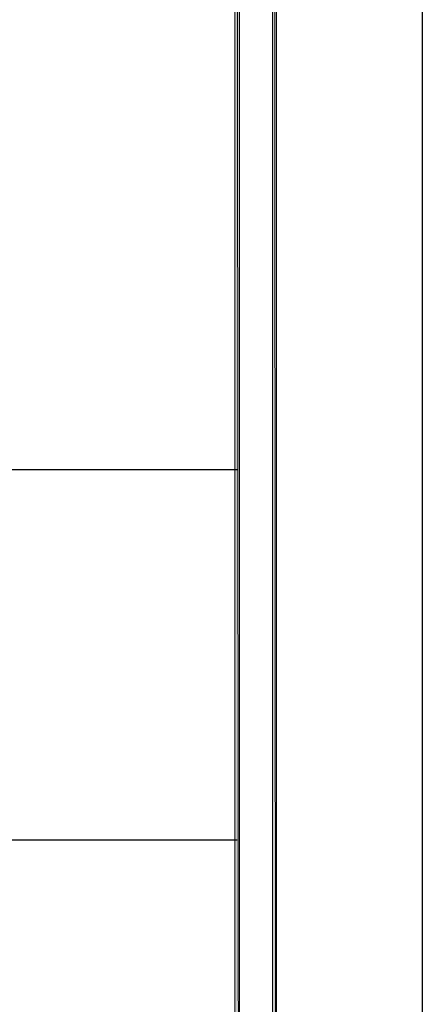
# Model space of a CAD drawing. Header units: millimetres. Extents: x 0 to 420, y 0 to 297.
# Tile 76 of 79: x 398 to 420, y 79 to 132. Entities that reach past the tile are written whole.
import ezdxf

# ---------------------------------------------------------------- set-up
doc = ezdxf.new("R2010")
doc.units = ezdxf.units.MM
for name, color, linetype in [('FILL_000000', 7, 'Continuous'), ('LINE_000000', 7, 'Continuous'), ('TEXT', 7, 'Continuous')]:
    doc.layers.add(name, color=color, linetype=linetype)

msp = doc.modelspace()

# ---------------------------------------------------------------- hatches: boundary and pattern name
at = {"layer": 'FILL_000000'}
h = msp.add_hatch(color=7, dxfattribs=at)
h.dxf.hatch_style = 1
h.paths.add_polyline_path([(412.284, 7.874), (412.073, 288.84), (412.284, 289.052), (412.284, 7.874)])
h = msp.add_hatch(color=7, dxfattribs=at)
h.dxf.hatch_style = 1
h.paths.add_polyline_path([(412.073, 8.086), (412.284, 7.874), (412.073, 288.84), (412.073, 8.086)])
h = msp.add_hatch(color=7, dxfattribs=at)
h.dxf.hatch_style = 1
h.paths.add_polyline_path([(410.295, 9.864), (410.041, 286.808), (410.295, 287.062), (410.295, 9.864)])
h = msp.add_hatch(color=7, dxfattribs=at)
h.dxf.hatch_style = 1
h.paths.add_polyline_path([(410.041, 10.118), (410.295, 9.864), (410.041, 286.808), (410.041, 10.118)])

# ---------------------------------------------------------------- linework, layer by layer
at = {"layer": 'LINE_000000', "lineweight": 25}
for p, q in [((410.168, 107.738), (365.167, 107.738)), ((410.168, 87.757), (365.167, 87.757))]:
    msp.add_line(p, q, dxfattribs=at)
msp.add_lwpolyline([(0.212, 0), (0.212, 296.926), (420.158, 296.926), (420.158, 0), (0.212, 0)], close=True, dxfattribs=at)
at = {"layer": 'LINE_000000', "lineweight": 0}
for points in [[(412.284, 7.874), (412.073, 288.84), (412.284, 289.052), (412.284, 7.874)], [(412.073, 8.086), (412.284, 7.874), (412.073, 288.84), (412.073, 8.086)], [(410.295, 9.864), (410.041, 286.808), (410.295, 287.062), (410.295, 9.864)], [(410.041, 10.118), (410.295, 9.864), (410.041, 286.808), (410.041, 10.118)]]:
    msp.add_lwpolyline(points, close=True, dxfattribs=at)

# ---------------------------------------------------------------- texts
at = {"layer": 'TEXT'}
msp.add_text('*0TD STANDARD', height=2.41392, dxfattribs=at).set_placement((371.983, 114.512))

doc.saveas('drawing.dxf')
